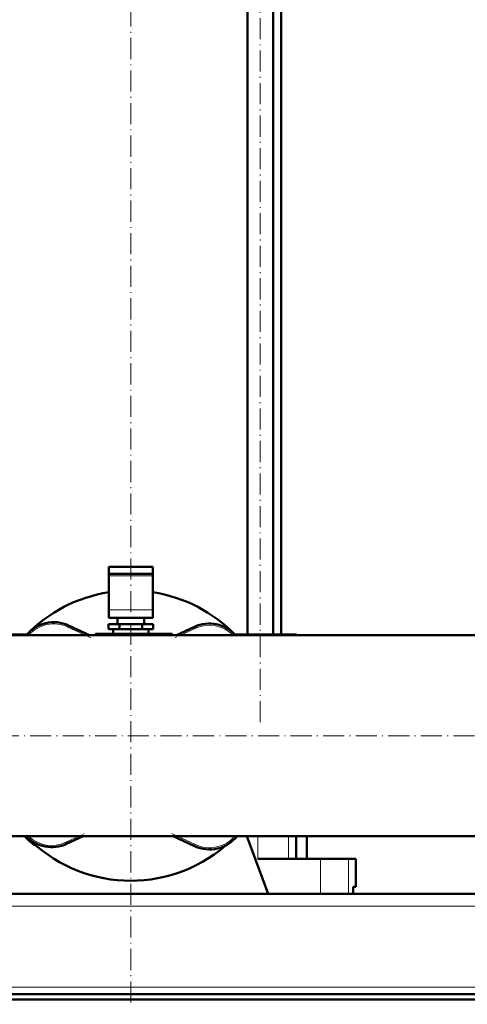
# Model space of a CAD drawing. Extents: x -2073 to 2460, y -1948 to 865.
# Tile 48 of 83: x 83 to 338, y -569 to -9. Entities that reach past the tile are written whole.
import ezdxf

# ---------------------------------------------------------------- set-up
doc = ezdxf.new("R2010")
doc.units = 0
doc.linetypes.add('DASHDOT', pattern=[18.5, 12, -3, 0.5, -3])

msp = doc.modelspace()

# ---------------------------------------------------------------- linework, layer by layer
at = {"color": 7, "linetype": 'DASHDOT', "lineweight": 18}
for p, q in [((220.1, -408.52), (220.1, 190.28)), ((146.57, 184.13), (146.57, -568.87)), ((-724.63, -416.12), (1065.77, -416.12))]:
    msp.add_line(p, q, dxfattribs=at)
at = {"color": 7, "lineweight": 50}
for p, q in [((212.8, -358.62), (212.8, 93.38)), ((227.4, -358.62), (227.4, 93.38)), ((231.92, -358.62), (231.92, 77.38)), ((134.07, -320.02), (134.07, -324.02)), ((146.57, -320.02), (134.07, -320.02)), ((134.07, -325.19), (134.07, -324.02)), ((146.57, -324.02), (134.07, -324.02)), ((159.07, -320.02), (146.57, -320.02)), ((159.07, -324.02), (146.57, -324.02)), ((159.07, -320.02), (159.07, -324.02)), ((159.07, -325.19), (159.07, -324.02)), ((134.07, -344.63), (134.07, -325.19)), ((159.07, -344.63), (159.07, -325.19)), ((134.07, -344.63), (134.07, -349.02)), ((159.07, -344.63), (159.07, -349.02)), ((140.21, -352.62), (133.86, -352.62)), ((133.86, -355.62), (133.86, -352.62)), ((134.07, -349.02), (159.07, -349.02)), ((139.07, -352.62), (139.07, -349.02)), ((152.92, -352.62), (140.21, -352.62)), ((140.21, -355.62), (140.21, -352.62)), ((159.27, -352.62), (152.92, -352.62)), ((152.92, -355.62), (152.92, -352.62)), ((154.07, -349.02), (154.07, -352.62)), ((159.27, -355.62), (159.27, -352.62)), ((111.21, -353.42), (123.12, -358.97)), ((126.57, -358.12), (134.24, -358.12)), ((126.57, -358.97), (126.57, -358.12)), ((140.21, -355.62), (133.86, -355.62)), ((141.07, -358.12), (134.24, -358.12)), ((134.24, -358.97), (134.24, -358.12)), ((136.57, -355.62), (136.57, -358.12)), ((136.57, -358.12), (146.57, -358.12)), ((152.92, -355.62), (140.21, -355.62)), ((141.07, -358.12), (152.07, -358.12)), ((141.07, -358.97), (141.07, -358.12)), ((146.57, -358.12), (156.57, -358.12)), ((155.63, -358.12), (152.07, -358.12)), ((152.07, -358.97), (152.07, -358.12)), ((159.27, -355.62), (152.92, -355.62)), ((155.63, -358.97), (155.63, -358.12)), ((155.63, -358.12), (170.07, -358.12)), ((156.57, -355.62), (156.57, -358.12)), ((170.07, -358.97), (170.07, -358.12)), ((172.43, -358.97), (182.69, -354.19)), ((-86.48, -358.97), (379.62, -358.97)), ((87.4, -358.62), (74.32, -358.62)), ((218.81, -358.62), (205.73, -358.62)), ((236.18, -358.62), (218.81, -358.62)), ((240.82, -358.62), (236.18, -358.62)), ((379.62, -358.97), (240.81, -358.97)), ((240.82, -358.62), (240.82, -358.97)), ((-575.43, -473.27), (868.57, -473.27)), ((119.49, -473.27), (110.06, -477.67)), ((182.82, -478.96), (170.63, -473.27)), ((212.52, -473.27), (224.57, -506.12)), ((240.46, -473.27), (240.46, -486.12)), ((246.57, -486.12), (246.57, -473.27)), ((218.81, -486.12), (254.32, -486.12)), ((246.57, -486.12), (249.79, -486.12)), ((254.32, -486.12), (270.36, -486.12)), ((270.36, -486.12), (274.42, -486.12)), ((274.42, -502.12), (274.42, -486.12)), ((272.85, -506.12), (272.85, -502.12)), ((274.42, -502.12), (272.85, -502.12)), ((272.85, -502.12), (272.85, -506.12)), ((838.03, -506.12), (-544.9, -506.12)), ((254.32, -506.12), (224.57, -506.12)), ((270.36, -506.12), (254.32, -506.12)), ((272.85, -506.12), (270.36, -506.12)), ((836.57, -563.12), (-543.43, -563.12)), ((-543.43, -566.12), (836.57, -566.12))]:
    msp.add_line(p, q, dxfattribs=at)
at = {"color": 7, "lineweight": 18}
for p, q in [((134.07, -325.19), (159.07, -325.19)), ((134.07, -344.63), (159.07, -344.63)), ((111.21, -353.42), (110.79, -354.33)), ((120.75, -358.97), (110.79, -354.33)), ((183.11, -355.1), (174.8, -358.97)), ((182.69, -354.19), (183.11, -355.1)), ((218.81, -358.62), (218.81, -358.97)), ((236.18, -358.62), (236.18, -358.97)), ((109.64, -476.76), (117.12, -473.27)), ((173, -473.27), (183.24, -478.05)), ((218.81, -473.27), (218.81, -486.12)), ((236.18, -473.27), (236.18, -486.12)), ((109.64, -476.76), (110.06, -477.67)), ((183.24, -478.05), (182.82, -478.96)), ((254.32, -486.12), (254.32, -506.12)), ((270.36, -486.12), (270.36, -506.12)), ((837.89, -513.12), (-544.76, -513.12)), ((846.57, -559.12), (-553.43, -559.12))]:
    msp.add_line(p, q, dxfattribs=at)
at = {"color": 7, "linetype": 'DASHDOT', "lineweight": 18, "ltscale": 0.405685}
msp.add_line((123.92, -360.45), (109.21, -353.59), dxfattribs=at)
at = {"color": 7, "linetype": 'DASHDOT', "lineweight": 18, "ltscale": 0.351124}
msp.add_line((184.52, -354.44), (171.79, -360.37), dxfattribs=at)
at = {"color": 7, "linetype": 'DASHDOT', "lineweight": 18, "ltscale": 0.323463}
msp.add_line((108.31, -477.38), (120.04, -471.91), dxfattribs=at)
at = {"color": 7, "linetype": 'DASHDOT', "lineweight": 18, "ltscale": 0.415055}
msp.add_line((169.8, -471.78), (184.85, -478.8), dxfattribs=at)
at = {"color": 7, "lineweight": 50}
for centre, radius, start, end in [((146.57, -416.12), 82.5, 98.7148, 136.1538), ((146.57, -416.12), 82.5, 43.8462, 81.2853), ((102.76, -371.55), 20, 65, 141.0493), ((191.14, -372.31), 20, 41.8422, 115), ((101.86, -460.83), 20, 218.4671, 242.7676), ((146.57, -416.12), 82.5, 223.8466, 310.7565), ((101.61, -459.54), 20, 223.3588, 295), ((191.27, -460.83), 20, 245, 321.5339)]:
    msp.add_arc(centre, radius, start, end, dxfattribs=at)
at = {"color": 7, "lineweight": 18}
for centre, start, end in [((102.76, -371.55), 65, 138.5674), ((191.14, -372.31), 44.6031, 115), ((101.61, -459.54), 226.2779, 295), ((191.27, -460.83), 245, 319.0962)]:
    msp.add_arc(centre, 19, start, end, dxfattribs=at)

doc.saveas('drawing.dxf')
